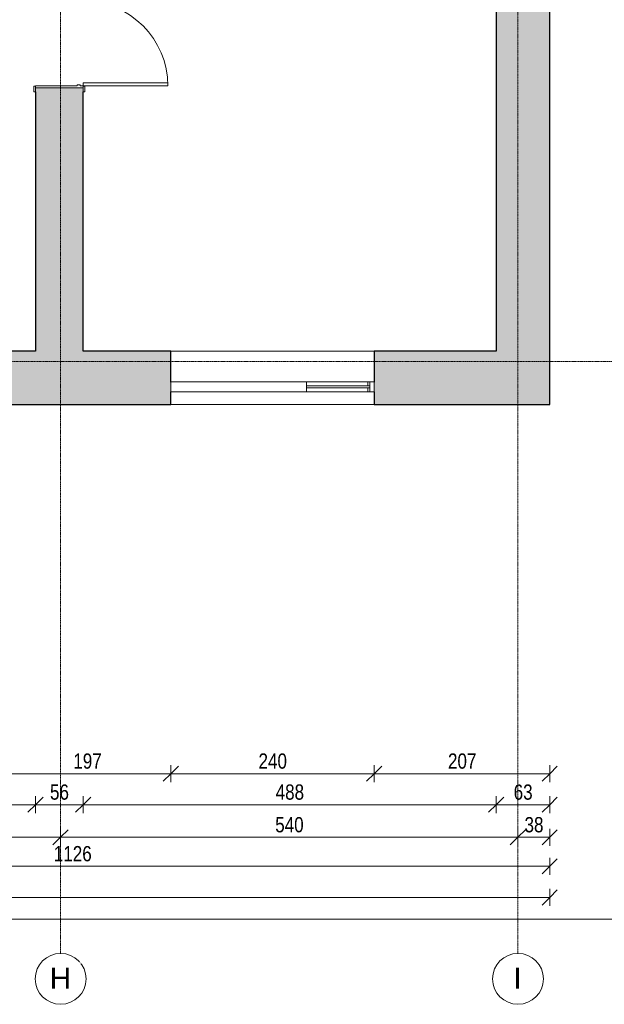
# Model space of a CAD drawing. Header units: centimetres. Extents: x 14785 to 19989, y -11124 to -8451.
# Tile 9 of 26: x 17295 to 17985, y -11124 to -9962. Entities that reach past the tile are written whole.
import ezdxf

# ---------------------------------------------------------------- set-up
doc = ezdxf.new("R2010")
doc.units = ezdxf.units.CM
doc.header["$XCLIPFRAME"] = 2
doc.linetypes.add('Linia siatki', pattern=[0.9925, 0.47, -0.2175, 0.0875, -0.2175])
doc.linetypes.add('Linia wyrównania', pattern=[0.32004, 0.16002, -0.16002])
for name, color, linetype, lineweight in [('A-ANNO-DIMS', 211, 'Continuous', 9), ('A-ANNO-DIMS-100', 211, 'Continuous', 9), ('A-DOOR', 31, 'Continuous', 9), ('A-DOOR-FRAM', 31, 'Continuous', 18), ('A-GLAZ', 151, 'Continuous', 9), ('A-WALL', 113, 'Continuous', 9), ('A-WALL-PATT', 111, 'Continuous', 25), ('G-ANNO-REFR', 1, 'Linia wyrównania', 9), ('I-WALL', 2, 'Continuous', 9), ('S-GRID', 1, 'Continuous', 9), ('S-GRID-IDEN', 1, 'Continuous', 9)]:
    doc.layers.add(name, color=color, linetype=linetype, lineweight=lineweight)
doc.styles.add('Arial', font='arial.ttf', dxfattribs={"height": 25})
doc.styles.add('Arial_4', font='arial.ttf', dxfattribs={"width": 0.8, "height": 18})
doc.dimstyles.new('Przekątna_-_1_8_mm_Arial', dxfattribs={"dimscale": 30.48, "dimtxt": 18.364669, "dimasz": 0.590551, "dimexe": 0.328084, "dimexo": 0.0625, "dimgap": 0.016404, "dimtad": 1, "dimdec": 0, "dimdsep": 46, "dimtxsty": 'Arial_4', "dimblk1": 'OBLIQUE', "dimblk2": 'OBLIQUE', "dimsah": 1, "dimcen": 0.09, "dimazin": 0, "dimtfac": 1, "dimtdec": 4, "dimtix": 1, "dimtmove": 0, "dimatfit": 3, "dimfxl": 0.328084, "dimfxlon": 1, "dimtvp": 1, "dimtolj": 1, "dimtzin": 0, "dimarcsym": 2})
picture_1 = doc.add_image_def('image1.png', size_in_pixel=(425, 587))

# ---------------------------------------------------------------- blocks, each defined once
blk = doc.blocks.new('Aluminum_1 szybowe - Okno 240_265 p_85-591871-4_Poziom piętra')
at = {"layer": 'A-GLAZ', "lineweight": 18}
for p, q in [((-132.1, 19.2), (-137.2, 19.2)), ((-137.2, 19.2), (-137.2, 7.7)), ((-132.1, 7.7), (-132.1, 19.2)), ((-57.2, 14.7), (-132.1, 14.7)), ((-132.1, 14.7), (-132.1, 12.2)), ((-132.1, 12.2), (-57.2, 12.2)), ((-137.2, 7.7), (-132.1, 7.7))]:
    blk.add_line(p, q, dxfattribs=at)
at = {"layer": 'A-GLAZ'}
for p, q in [((-129.5, 19.2), (-57.2, 19.2)), ((-57.2, 7.7), (-129.5, 7.7))]:
    blk.add_line(p, q, dxfattribs=at)
blk = doc.blocks.new('Aluminum_2 szybowe - 160x140-603873-4_Poziom piętra')
at = {"layer": 'A-GLAZ', "lineweight": 18}
for p, q in [((-132.1, 19.2), (-134.6, 19.2)), ((-132.1, 14.7), (-132.1, 19.2)), ((-132.1, 7.7), (-132.1, 12.2)), ((-134.6, 7.7), (-132.1, 7.7))]:
    blk.add_line(p, q, dxfattribs=at)
at = {"layer": 'A-GLAZ'}
for p, q in [((-132.1, 19.2), (-59.7, 19.2)), ((-59.7, 7.7), (-132.1, 7.7))]:
    blk.add_line(p, q, dxfattribs=at)
blk = doc.blocks.new('Aluminum_2 szybowe - 160x140-V3-4_Poziom piętra')
at = {"layer": 'A-GLAZ'}
for p, q in [((-137.2, 19.2), (22.8, 19.2)), ((-137.2, 7.7), (-137.2, 19.2)), ((22.8, 19.2), (22.8, 7.7)), ((22.8, 7.7), (-137.2, 7.7))]:
    blk.add_line(p, q, dxfattribs=at)
blk = doc.blocks.new('Drzwi-wewnętrzne-jednoskrzydłowe-dwupanelowe-drewniane - 1000 x 2100mm-625501-4_Poziom piętra')
at = {"layer": 'A-DOOR', "lineweight": 18}
for p, q in [((50, 127.6825), (46.5, 127.6825)), ((46.5, 127.6825), (46.5, 27.6825)), ((50, 27.6825), (50, 127.6825)), ((46.5, 27.6825), (50, 27.6825))]:
    blk.add_line(p, q, dxfattribs=at)
at = {"layer": 'A-DOOR'}
for p, q in [((-50.635, 29.6825), (-57.135, 29.6825)), ((-57.135, 29.6825), (-57.135, 27.6825)), ((-57.135, 27.6825), (-50.635, 27.6825)), ((-50.635, 27.6825), (-50.635, 29.6825)), ((57.135, 29.6825), (50.635, 29.6825)), ((50.635, 29.6825), (50.635, 27.6825)), ((50.635, 27.6825), (57.135, 27.6825)), ((57.135, 27.6825), (57.135, 29.6825)), ((-50.635, -28.3175), (-57.135, -28.3175)), ((-57.135, -28.3175), (-57.135, -30.3175)), ((-57.135, -30.3175), (-50.635, -30.3175)), ((-50.635, -30.3175), (-50.635, -28.3175)), ((57.135, -28.3175), (50.635, -28.3175)), ((50.635, -28.3175), (50.635, -30.3175)), ((50.635, -30.3175), (57.135, -30.3175)), ((57.135, -30.3175), (57.135, -28.3175))]:
    blk.add_line(p, q, dxfattribs=at)
blk.add_arc((50, 27.6825), 100, 90, 180, dxfattribs=at)
at = {"layer": 'A-DOOR-FRAM'}
for p, q in [((-50, 27.6825), (-52.5, 27.6825)), ((-52.5, 27.6825), (-52.5, -28.3175)), ((-50, 24.1825), (-50, 27.6825)), ((-48.73, 24.1825), (-50, 24.1825)), ((-48.73, 20.69), (-48.73, 24.1825)), ((50, 24.1825), (48.73, 24.1825)), ((48.73, 24.1825), (48.73, 20.69)), ((50, 27.6825), (50, 24.1825)), ((52.5, 27.6825), (50, 27.6825)), ((52.5, -28.3175), (52.5, 27.6825)), ((-50, -28.3175), (-50, 20.69)), ((-50, 20.69), (-48.73, 20.69)), ((48.73, 20.69), (50, 20.69)), ((50, 20.69), (50, -28.3175)), ((-52.5, -28.3175), (-50, -28.3175)), ((50, -28.3175), (52.5, -28.3175))]:
    blk.add_line(p, q, dxfattribs=at)
blk = doc.blocks.new('Siatka - M_Symbol siatki - okrąg-11506-4_Poziom piętra')
at = {"layer": 'S-GRID-IDEN'}
blk.add_circle((0, 0), 0.3, dxfattribs=at)
blk = doc.blocks.new('DIMBLOCK82-4_Poziom piętra')
at = {"layer": 'A-ANNO-DIMS-100'}
for p, q in [((17276.6, -10851.5), (17267.6, -10860.5)), ((17276.6, -10851.5), (17276.6, -10841.5)), ((17276.6, -10851.5), (17285.6, -10842.5)), ((17276.6, -10851.5), (17473.6, -10851.5)), ((17276.6, -10851.5), (17276.6, -10861.5)), ((17473.6, -10851.5), (17464.6, -10860.5)), ((17473.6, -10851.5), (17473.6, -10841.5)), ((17473.6, -10851.5), (17482.6, -10842.5)), ((17473.6, -10851.5), (17473.6, -10861.5))]:
    blk.add_line(p, q, dxfattribs=at)
at = {"layer": 'A-ANNO-DIMS-100', "color": 0, "insert": (17358.6, -10827.6), "char_height": 18, "width": 39.668, "attachment_point": 1, "line_spacing_factor": 0.941778, "style": 'Arial_4'}
blk.add_mtext('197', dxfattribs=at)
blk = doc.blocks.new('_Oblique')
at = {"color": 0, "linetype": 'ByBlock', "lineweight": -2}
blk.add_line((-0.5, -0.5), (0.5, 0.5), dxfattribs=at)
blk = doc.blocks.new('DIMBLOCK83-4_Poziom piętra')
at = {"layer": 'A-ANNO-DIMS-100'}
for p, q in [((17473.6, -10851.5), (17464.6, -10860.5)), ((17473.6, -10851.5), (17473.6, -10841.5)), ((17473.6, -10851.5), (17482.6, -10842.5)), ((17473.6, -10851.5), (17713.6, -10851.5)), ((17473.6, -10851.5), (17473.6, -10861.5)), ((17713.6, -10851.5), (17704.6, -10860.5)), ((17713.6, -10851.5), (17713.6, -10841.5)), ((17713.6, -10851.5), (17722.6, -10842.5)), ((17713.6, -10851.5), (17713.6, -10861.5))]:
    blk.add_line(p, q, dxfattribs=at)
at = {"layer": 'A-ANNO-DIMS-100', "color": 0, "insert": (17577.1, -10827.6), "char_height": 18, "width": 39.668, "attachment_point": 1, "line_spacing_factor": 0.941778, "style": 'Arial_4'}
blk.add_mtext('240', dxfattribs=at)
blk = doc.blocks.new('DIMBLOCK84-4_Poziom piętra')
at = {"layer": 'A-ANNO-DIMS-100'}
for p, q in [((17713.6, -10851.5), (17704.6, -10860.5)), ((17713.6, -10851.5), (17713.6, -10841.5)), ((17713.6, -10851.5), (17722.6, -10842.5)), ((17713.6, -10851.5), (17920.6, -10851.5)), ((17713.6, -10851.5), (17713.6, -10861.5)), ((17920.6, -10851.5), (17911.6, -10860.5)), ((17920.6, -10851.5), (17920.6, -10841.5)), ((17920.6, -10851.5), (17929.6, -10842.5)), ((17920.6, -10851.5), (17920.6, -10861.5))]:
    blk.add_line(p, q, dxfattribs=at)
at = {"layer": 'A-ANNO-DIMS-100', "color": 0, "insert": (17800.6, -10827.6), "char_height": 18, "width": 39.668, "attachment_point": 1, "line_spacing_factor": 0.941778, "style": 'Arial_4'}
blk.add_mtext('207', dxfattribs=at)
blk = doc.blocks.new('DIMBLOCK92-4_Poziom piętra')
at = {"layer": 'A-ANNO-DIMS-100'}
for p, q in [((16840.6, -10888.1), (16840.6, -10878.1)), ((16840.6, -10888.1), (16849.6, -10879.1)), ((17314.1, -10888.1), (17314.1, -10878.1)), ((17314.1, -10888.1), (17323.1, -10879.1)), ((16840.6, -10888.1), (16831.6, -10897.1)), ((16840.6, -10888.1), (17314.1, -10888.1)), ((16840.6, -10888.1), (16840.6, -10898.1)), ((17314.1, -10888.1), (17305.1, -10897.1)), ((17314.1, -10888.1), (17314.1, -10898.1))]:
    blk.add_line(p, q, dxfattribs=at)
at = {"layer": 'A-ANNO-DIMS-100', "color": 0, "insert": (17060.8, -10864.2), "char_height": 18, "width": 39.668, "attachment_point": 1, "line_spacing_factor": 0.941778, "style": 'Arial_4'}
blk.add_mtext('474', dxfattribs=at)
blk = doc.blocks.new('DIMBLOCK93-4_Poziom piętra')
at = {"layer": 'A-ANNO-DIMS-100'}
for p, q in [((17314.1, -10888.1), (17314.1, -10878.1)), ((17314.1, -10888.1), (17323.1, -10879.1)), ((17370.1, -10888.1), (17370.1, -10878.1)), ((17370.1, -10888.1), (17379.1, -10879.1)), ((17314.1, -10888.1), (17305.1, -10897.1)), ((17314.1, -10888.1), (17370.1, -10888.1)), ((17314.1, -10888.1), (17314.1, -10898.1)), ((17370.1, -10888.1), (17361.1, -10897.1)), ((17370.1, -10888.1), (17370.1, -10898.1))]:
    blk.add_line(p, q, dxfattribs=at)
at = {"layer": 'A-ANNO-DIMS-100', "color": 0, "insert": (17331.1, -10864.2), "char_height": 18, "width": 26.445, "attachment_point": 1, "line_spacing_factor": 0.941778, "style": 'Arial_4'}
blk.add_mtext('56', dxfattribs=at)
blk = doc.blocks.new('DIMBLOCK94-4_Poziom piętra')
at = {"layer": 'A-ANNO-DIMS-100'}
for p, q in [((17370.1, -10888.1), (17370.1, -10878.1)), ((17370.1, -10888.1), (17379.1, -10879.1)), ((17857.6, -10888.1), (17857.6, -10878.1)), ((17857.6, -10888.1), (17866.6, -10879.1)), ((17370.1, -10888.1), (17361.1, -10897.1)), ((17370.1, -10888.1), (17857.6, -10888.1)), ((17370.1, -10888.1), (17370.1, -10898.1)), ((17857.6, -10888.1), (17848.6, -10897.1)), ((17857.6, -10888.1), (17857.6, -10898.1))]:
    blk.add_line(p, q, dxfattribs=at)
at = {"layer": 'A-ANNO-DIMS-100', "color": 0, "insert": (17597.3, -10864.2), "char_height": 18, "width": 39.668, "attachment_point": 1, "line_spacing_factor": 0.941778, "style": 'Arial_4'}
blk.add_mtext('488', dxfattribs=at)
blk = doc.blocks.new('DIMBLOCK95-4_Poziom piętra')
at = {"layer": 'A-ANNO-DIMS-100'}
for p, q in [((17857.6, -10888.1), (17857.6, -10878.1)), ((17857.6, -10888.1), (17866.6, -10879.1)), ((17920.6, -10888.1), (17920.6, -10878.1)), ((17920.6, -10888.1), (17929.6, -10879.1)), ((17857.6, -10888.1), (17848.6, -10897.1)), ((17857.6, -10888.1), (17920.6, -10888.1)), ((17857.6, -10888.1), (17857.6, -10898.1)), ((17920.6, -10888.1), (17911.6, -10897.1)), ((17920.6, -10888.1), (17920.6, -10898.1))]:
    blk.add_line(p, q, dxfattribs=at)
at = {"layer": 'A-ANNO-DIMS-100', "color": 0, "insert": (17878.1, -10864.2), "char_height": 18, "width": 26.445, "attachment_point": 1, "line_spacing_factor": 0.941778, "style": 'Arial_4'}
blk.add_mtext('63', dxfattribs=at)
blk = doc.blocks.new('DIMBLOCK101-4_Poziom piętra')
at = {"layer": 'A-ANNO-DIMS-100'}
for p, q in [((16824.6, -10926.6), (16824.6, -10916.6)), ((16824.6, -10926.6), (16833.6, -10917.6)), ((17343.6, -10926.6), (17343.6, -10916.6)), ((17343.6, -10926.6), (17352.6, -10917.6)), ((16824.6, -10926.6), (16815.6, -10935.6)), ((16824.6, -10926.6), (17343.6, -10926.6)), ((16824.6, -10926.6), (16824.6, -10936.6)), ((17343.6, -10926.6), (17334.6, -10935.6)), ((17343.6, -10926.6), (17343.6, -10936.6))]:
    blk.add_line(p, q, dxfattribs=at)
at = {"layer": 'A-ANNO-DIMS-100', "color": 0, "insert": (17067.6, -10902.7), "char_height": 18, "width": 39.668, "attachment_point": 1, "line_spacing_factor": 0.941778, "style": 'Arial_4'}
blk.add_mtext('519', dxfattribs=at)
blk = doc.blocks.new('DIMBLOCK102-4_Poziom piętra')
at = {"layer": 'A-ANNO-DIMS-100'}
for p, q in [((17343.6, -10926.6), (17343.6, -10916.6)), ((17343.6, -10926.6), (17352.6, -10917.6)), ((17883.1, -10926.6), (17883.1, -10916.6)), ((17883.1, -10926.6), (17892.1, -10917.6)), ((17343.6, -10926.6), (17334.6, -10935.6)), ((17343.6, -10926.6), (17883.1, -10926.6)), ((17343.6, -10926.6), (17343.6, -10936.6)), ((17883.1, -10926.6), (17874.1, -10935.6)), ((17883.1, -10926.6), (17883.1, -10936.6))]:
    blk.add_line(p, q, dxfattribs=at)
at = {"layer": 'A-ANNO-DIMS-100', "color": 0, "insert": (17596.8, -10902.7), "char_height": 18, "width": 39.668, "attachment_point": 1, "line_spacing_factor": 0.941778, "style": 'Arial_4'}
blk.add_mtext('540', dxfattribs=at)
blk = doc.blocks.new('DIMBLOCK103-4_Poziom piętra')
at = {"layer": 'A-ANNO-DIMS-100'}
for p, q in [((17883.1, -10926.6), (17883.1, -10916.6)), ((17883.1, -10926.6), (17892.1, -10917.6)), ((17920.6, -10926.6), (17920.6, -10916.6)), ((17920.6, -10926.6), (17929.6, -10917.6)), ((17883.1, -10926.6), (17874.1, -10935.6)), ((17883.1, -10926.6), (17920.6, -10926.6)), ((17883.1, -10926.6), (17883.1, -10936.6)), ((17920.6, -10926.6), (17911.6, -10935.6)), ((17920.6, -10926.6), (17920.6, -10936.6))]:
    blk.add_line(p, q, dxfattribs=at)
at = {"layer": 'A-ANNO-DIMS-100', "color": 0, "insert": (17890.9, -10902.7), "char_height": 18, "width": 26.445, "attachment_point": 1, "line_spacing_factor": 0.941778, "style": 'Arial_4'}
blk.add_mtext('38', dxfattribs=at)
blk = doc.blocks.new('DIMBLOCK106-4_Poziom piętra')
at = {"layer": 'A-ANNO-DIMS-100'}
for p, q in [((16794.6, -10960.8), (16794.6, -10950.8)), ((16794.6, -10960.8), (16803.6, -10951.8)), ((17920.6, -10960.8), (17920.6, -10950.8)), ((17920.6, -10960.8), (17929.6, -10951.8)), ((16794.6, -10960.8), (16785.6, -10969.8)), ((16794.6, -10960.8), (17920.6, -10960.8)), ((16794.6, -10960.8), (16794.6, -10970.8)), ((17920.6, -10960.8), (17911.6, -10969.8)), ((17920.6, -10960.8), (17920.6, -10970.8))]:
    blk.add_line(p, q, dxfattribs=at)
at = {"layer": 'A-ANNO-DIMS-100', "color": 0, "insert": (17335.6, -10936.9), "char_height": 18, "width": 52.89, "attachment_point": 1, "line_spacing_factor": 0.941778, "style": 'Arial_4'}
blk.add_mtext('1126', dxfattribs=at)
blk = doc.blocks.new('DIMBLOCK107-4_Poziom piętra')
at = {"layer": 'A-ANNO-DIMS-100'}
for p, q in [((15120.6, -10997.5), (15120.6, -10987.5)), ((15120.6, -10997.5), (15129.6, -10988.5)), ((17920.6, -10997.5), (17920.6, -10987.5)), ((17920.6, -10997.5), (17929.6, -10988.5)), ((15120.6, -10997.5), (15111.6, -11006.5)), ((15120.6, -10997.5), (17920.6, -10997.5)), ((15120.6, -10997.5), (15120.6, -11007.5)), ((17920.6, -10997.5), (17911.6, -11006.5)), ((17920.6, -10997.5), (17920.6, -11007.5))]:
    blk.add_line(p, q, dxfattribs=at)
at = {"layer": 'A-ANNO-DIMS-100', "color": 0, "insert": (16498.6, -10973.6), "char_height": 18, "width": 52.89, "attachment_point": 1, "line_spacing_factor": 0.941778, "style": 'Arial_4'}
blk.add_mtext('2800', dxfattribs=at)

msp = doc.modelspace()

# ---------------------------------------------------------------- hatches: boundary and pattern name
at = {"layer": 'A-WALL-PATT', "lineweight": 9}
h = msp.add_hatch(color=256, dxfattribs=at)
h.paths.add_polyline_path([(17857.62, -10352.71), (17920.62, -10352.71), (17920.62, -9580.21), (17857.62, -9580.21), (17857.62, -9747.37)])
h.paths.add_polyline_path([(17905.62, -9390.21), (17920.62, -9390.21), (17920.62, -8842.71), (17857.62, -8842.71), (17857.62, -9390.21), (17894.19, -9390.21)])
h = msp.add_hatch(color=256, dxfattribs=at)
h.paths.add_polyline_path([(17363.13, -10352.71), (17370.12, -10352.71), (17370.12, -10042.21), (17314.12, -10042.21), (17314.12, -10352.71), (17342.62, -10352.71)])
h.paths.add_polyline_path([(17314.12, -9937.21), (17370.12, -9937.21), (17370.12, -9626.71), (17314.12, -9626.71), (17314.12, -9932.58)])
h = msp.add_hatch(color=256, dxfattribs=at)
h.paths.add_polyline_path([(17276.62, -10415.71), (17342.62, -10415.71), (17342.62, -10352.71), (17276.62, -10352.71), (17276.62, -10400.71)])
h.paths.add_polyline_path([(16813.06, -10415.71), (17036.62, -10415.71), (17036.62, -10352.71), (16794.62, -10352.71), (16794.62, -10415.71)])
h = msp.add_hatch(color=256, dxfattribs=at)
h.paths.add_polyline_path([(17713.62, -10415.71), (17920.62, -10415.71), (17920.62, -10352.71), (17713.62, -10352.71), (17713.62, -10400.71)])
h.paths.add_polyline_path([(17473.62, -10415.71), (17473.62, -10352.71), (17342.62, -10352.71), (17342.62, -10415.71), (17380.87, -10415.71)])

# ---------------------------------------------------------------- linework, layer by layer
at = {"layer": 'A-WALL', "lineweight": 25}
for p, q in [((17920.62, -10415.71), (17920.62, -9580.21)), ((17857.62, -9626.71), (17857.62, -10352.71)), ((17314.12, -10352.71), (17276.62, -10352.71)), ((17473.62, -10352.71), (17370.12, -10352.71)), ((17473.62, -10389.28), (17473.62, -10352.71)), ((17857.62, -10352.71), (17713.62, -10352.71)), ((17713.62, -10352.71), (17713.62, -10389.28)), ((17473.62, -10415.71), (17473.62, -10400.71)), ((17713.62, -10400.71), (17713.62, -10415.71)), ((17276.62, -10415.71), (17473.62, -10415.71)), ((17713.62, -10415.71), (17920.62, -10415.71))]:
    msp.add_line(p, q, dxfattribs=at)
at = {"layer": 'A-WALL'}
for p, q in [((17473.62, -10352.71), (17713.62, -10352.71)), ((17713.62, -10415.71), (17473.62, -10415.71))]:
    msp.add_line(p, q, dxfattribs=at)
at = {"layer": 'I-WALL', "lineweight": 25}
for p, q in [((17314.12, -10046.85), (17314.12, -10352.71)), ((17370.12, -10352.71), (17370.12, -10046.85))]:
    msp.add_line(p, q, dxfattribs=at)
at = {"layer": 'S-GRID', "linetype": 'Linia siatki'}
for p, q in [((17343.62, -8451.11), (17343.62, -11063.66)), ((17883.12, -8451.11), (17883.12, -11063.66)), ((14793.33, -10364.96), (18286.21, -10364.96))]:
    msp.add_line(p, q, dxfattribs=at)

# ---------------------------------------------------------------- block references
at = {"layer": 'A-DOOR', "rotation": 270}
msp.add_blockref('Drzwi-wewnętrzne-jednoskrzydłowe-dwupanelowe-drewniane - 1000 x 2100mm-625501-4_Poziom piętra', (17342.44, -9989.71), dxfattribs=at)
at = {"layer": 'A-GLAZ', "rotation": 180}
for name, p in [('Aluminum_2 szybowe - 160x140-V3-4_Poziom piętra', (17496.46, -10381.56)), ('Aluminum_1 szybowe - Okno 240_265 p_85-591871-4_Poziom piętra', (17576.46, -10381.56)), ('Aluminum_2 szybowe - 160x140-603873-4_Poziom piętra', (17573.92, -10381.56))]:
    msp.add_blockref(name, p, dxfattribs=at)
at = {"layer": 'S-GRID-IDEN', "xscale": 99.99999999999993, "yscale": 99.99999999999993, "zscale": 99.99999999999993, "rotation": 180}
for p in [(17343.62, -11093.66), (17883.12, -11093.66)]:
    msp.add_blockref('Siatka - M_Symbol siatki - okrąg-11506-4_Poziom piętra', p, dxfattribs=at)

# ---------------------------------------------------------------- dimensions: what is measured, and where the dimension line sits
at = {"layer": 'A-ANNO-DIMS'}
for base, p1, p2, override, picture, middle in [((17473.62, -10851.51), (17276.62, -10841.51), (17473.62, -10841.51), {"dimpost": '<>', "dimfxl": 197}, 'DIMBLOCK82-4_Poziom piętra', (17375.12, -10841.82)), ((17713.62, -10851.51), (17473.62, -10841.51), (17713.62, -10841.51), {"dimpost": '<>', "dimfxl": 240}, 'DIMBLOCK83-4_Poziom piętra', (17593.62, -10841.82)), ((17920.62, -10851.51), (17713.62, -10841.51), (17920.62, -10841.51), {"dimpost": '<>', "dimfxl": 207}, 'DIMBLOCK84-4_Poziom piętra', (17817.12, -10841.82)), ((17314.12255481, -10888.05387144), (16840.62255481, -10878.05387144), (17314.12255481, -10878.05387144), {"dimpost": '<>', "dimfxl": 473.5}, 'DIMBLOCK92-4_Poziom piętra', (17077.37255481, -10878.55387139)), ((17370.12, -10888.05), (17314.12, -10878.05), (17370.12, -10878.05), {"dimpost": '<>', "dimfxl": 56}, 'DIMBLOCK93-4_Poziom piętra', (17342.12, -10878.36)), ((17857.62255481, -10888.05387144), (17370.12255481, -10878.05387144), (17857.62255481, -10878.05387144), {"dimpost": '<>', "dimfxl": 487.5}, 'DIMBLOCK94-4_Poziom piętra', (17613.87255481, -10878.36355761)), ((17920.62, -10888.05), (17857.62, -10878.05), (17920.62, -10878.05), {"dimpost": '<>', "dimfxl": 63}, 'DIMBLOCK95-4_Poziom piętra', (17889.12, -10878.36)), ((17343.62, -10926.59), (16824.62, -10916.59), (17343.62, -10916.59), {"dimpost": '<>', "dimfxl": 519}, 'DIMBLOCK101-4_Poziom piętra', (17084.12, -10916.9)), ((17883.12255481, -10926.59120254), (17343.62255481, -10916.59120254), (17883.12255481, -10916.59120254), {"dimpost": '<>', "dimfxl": 539.5}, 'DIMBLOCK102-4_Poziom piętra', (17613.37255481, -10916.9008887)), ((17920.62255481, -10926.59120254), (17883.12255481, -10916.59120254), (17920.62255481, -10916.59120254), {"dimpost": '<>', "dimfxl": 37.5}, 'DIMBLOCK103-4_Poziom piętra', (17901.87255481, -10916.89474955)), ((17920.62, -10960.76), (16794.62, -10950.76), (17920.62, -10950.76), {"dimpost": '<>', "dimfxl": 1126}, 'DIMBLOCK106-4_Poziom piętra', (17357.62, -10951.07)), ((17920.62, -10997.51), (15120.62, -10987.51), (17920.62, -10987.51), {"dimpost": '<>', "dimfxl": 2800}, 'DIMBLOCK107-4_Poziom piętra', (16520.62, -10987.82))]:
    dim = msp.add_linear_dim(base=base, p1=p1, p2=p2, dimstyle='Przekątna_-_1_8_mm_Arial', override=override, dxfattribs=at)
    dim.commit()
    dim.dimension.update_dxf_attribs({"geometry": picture, "text_midpoint": middle})

# ---------------------------------------------------------------- pictures from other files: only their frames are drawn
at = {"layer": 'G-ANNO-REFR'}
image = msp.add_image(picture_1, insert=(13294.02, -10599.16), size_in_units=(1499.31, 2070.81), dxfattribs=at)
image.set_boundary_path([(422.208, 706.731), (422.208, -16.598), (1893.711, -16.598), (1893.711, 706.731), (422.208, 706.731)])
image.dxf.flags = 15

# ---------------------------------------------------------------- next in the draw order: texts
at = {"layer": 'S-GRID-IDEN', "char_height": 25, "attachment_point": 1, "style": 'Arial', "bg_fill": 3, "box_fill_scale": 1.25, "bg_fill_color": 256, "bg_fill_true_color": 13158600, "bg_fill_transparency": 0}
for s, insert, width in [('\\fArial|b0|i0|c238|p34|;H', (17330.73, -11080.31), 30.4641), ('\\fArial|b0|i0|c238|p34|;I', (17877.83, -11080.31), 12.0253)]:
    msp.add_mtext(s, dxfattribs=dict(at, insert=insert, width=width))

doc.saveas('drawing.dxf')
